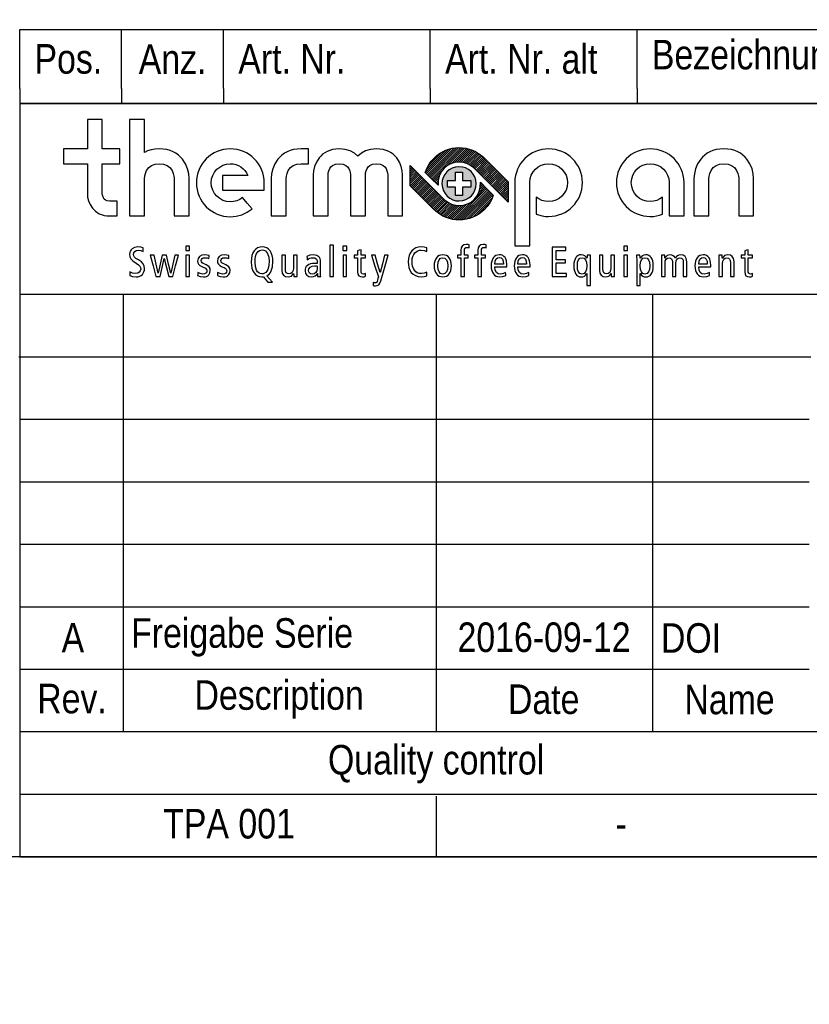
# Model space of a CAD drawing. Header units: millimetres. Extents: x 0 to 287, y 0 to 200.
# Tile 26 of 54: x 97 to 150, y 0 to 67. Entities that reach past the tile are written whole.
import ezdxf
from ezdxf import colors
from ezdxf.entities.mleader import LeaderData, LeaderLine
from ezdxf.math import Vec2, Vec3

# ---------------------------------------------------------------- set-up
doc = ezdxf.new("R2010")
doc.units = ezdxf.units.MM
for name, color, linetype in [('Cartouche', 7, 'Continuous'), ('Default', 7, 'Continuous'), ('Défaut', 7, 'Continuous'), ('EBENE_1', 7, 'Continuous'), ('Marges', 7, 'Continuous')]:
    doc.layers.add(name, color=color, linetype=linetype)
doc.styles.add('SEACAD_Arial', font='arial.ttf')

# ---------------------------------------------------------------- blocks, each defined once
blk = doc.blocks.new('_DOT')
at = {"color": 0, "linetype": 'ByBlock', "lineweight": -2}
blk.add_line((-0.5, 0), (-1, 0), dxfattribs=at)
at = {"color": 0, "linetype": 'ByBlock', "const_width": 0.5}
blk.add_lwpolyline([(-0.25, 0, 1), (0.25, 0, 1)], format="xyb", close=True, dxfattribs=at)
blk = doc.blocks.new('SE5')
at = {"layer": 'EBENE_1', "color": 7, "linetype": 'Continuous'}
for points in [[(118.005, 49.268), (118.125, 49.268), (118.244, 49.268), (118.244, 50.336), (118.244, 51.404), (118.125, 51.404), (118.005, 51.404), (118.005, 50.336), (118.005, 49.268)], [(126.878, 49.268), (126.997, 49.268), (127.117, 49.268), (127.117, 49.898), (127.117, 50.527), (127.248, 50.527), (127.379, 50.527), (127.379, 50.624), (127.379, 50.721), (127.248, 50.721), (127.117, 50.721), (127.117, 50.873), (127.117, 51.026), (127.125, 51.121), (127.154, 51.19), (127.207, 51.231), (127.291, 51.245), (127.37, 51.236), (127.428, 51.211), (127.428, 51.313), (127.428, 51.416), (127.338, 51.433), (127.239, 51.439), (127.076, 51.411), (126.964, 51.331), (126.899, 51.207), (126.878, 51.046), (126.878, 50.883), (126.878, 50.721), (126.762, 50.721), (126.647, 50.721), (126.647, 50.624), (126.647, 50.527), (126.762, 50.527), (126.878, 50.527), (126.878, 49.898), (126.878, 49.268)], [(128.03, 49.268), (128.149, 49.268), (128.269, 49.268), (128.269, 49.898), (128.269, 50.527), (128.4, 50.527), (128.531, 50.527), (128.531, 50.624), (128.531, 50.721), (128.4, 50.721), (128.269, 50.721), (128.269, 50.873), (128.269, 51.026), (128.277, 51.121), (128.306, 51.19), (128.359, 51.231), (128.443, 51.245), (128.522, 51.236), (128.58, 51.211), (128.58, 51.313), (128.58, 51.416), (128.49, 51.433), (128.391, 51.439), (128.228, 51.411), (128.116, 51.331), (128.051, 51.207), (128.03, 51.046), (128.03, 50.883), (128.03, 50.721), (127.914, 50.721), (127.799, 50.721), (127.799, 50.624), (127.799, 50.527), (127.914, 50.527), (128.03, 50.527), (128.03, 49.898), (128.03, 49.268)], [(105.359, 51.211), (105.195, 51.258), (105, 51.276), (104.786, 51.245), (104.61, 51.15), (104.543, 51.08), (104.491, 50.994), (104.459, 50.893), (104.447, 50.778), (104.465, 50.607), (104.532, 50.465), (104.666, 50.331), (104.886, 50.182), (105.047, 50.072), (105.14, 49.977), (105.183, 49.883), (105.194, 49.778), (105.17, 49.661), (105.102, 49.561), (104.991, 49.491), (104.841, 49.465), (104.65, 49.503), (104.462, 49.593), (104.462, 49.463), (104.462, 49.334), (104.649, 49.272), (104.878, 49.248), (105.012, 49.259), (105.129, 49.292), (105.228, 49.343), (105.31, 49.412), (105.373, 49.495), (105.419, 49.591), (105.446, 49.697), (105.456, 49.812), (105.435, 49.974), (105.366, 50.121), (105.239, 50.258), (105.045, 50.391), (104.873, 50.501), (104.771, 50.591), (104.722, 50.675), (104.709, 50.764), (104.732, 50.881), (104.794, 50.975), (104.892, 51.037), (105.02, 51.06), (105.2, 51.036), (105.359, 50.969), (105.359, 51.09), (105.359, 51.211)], [(107.747, 50.721), (107.627, 50.721), (107.508, 50.721), (107.371, 50.114), (107.234, 49.507), (107.231, 49.507), (107.228, 49.507), (107.084, 50.114), (106.941, 50.721), (106.798, 50.721), (106.656, 50.721), (106.518, 50.114), (106.38, 49.507), (106.377, 49.507), (106.374, 49.507), (106.236, 50.114), (106.097, 50.721), (105.972, 50.721), (105.847, 50.721), (106.039, 49.994), (106.231, 49.268), (106.368, 49.268), (106.505, 49.268), (106.644, 49.882), (106.784, 50.496), (106.787, 50.496), (106.79, 50.496), (106.942, 49.882), (107.095, 49.268), (107.231, 49.268), (107.368, 49.268), (107.557, 49.994), (107.747, 50.721)], [(108.241, 51.034), (108.372, 51.034), (108.502, 51.034), (108.502, 51.177), (108.502, 51.319), (108.372, 51.319), (108.241, 51.319), (108.241, 51.177), (108.241, 51.034)], [(108.252, 49.268), (108.372, 49.268), (108.491, 49.268), (108.491, 49.994), (108.491, 50.721), (108.372, 50.721), (108.252, 50.721), (108.252, 49.994), (108.252, 49.268)], [(109.049, 49.334), (109.229, 49.271), (109.442, 49.248), (109.558, 49.257), (109.656, 49.283), (109.737, 49.325), (109.801, 49.379), (109.883, 49.522), (109.909, 49.698), (109.889, 49.822), (109.832, 49.924), (109.741, 50.006), (109.622, 50.069), (109.579, 50.086), (109.536, 50.103), (109.431, 50.151), (109.354, 50.205), (109.307, 50.269), (109.291, 50.348), (109.307, 50.427), (109.352, 50.49), (109.427, 50.532), (109.531, 50.547), (109.686, 50.529), (109.815, 50.485), (109.821, 50.587), (109.827, 50.69), (109.687, 50.727), (109.519, 50.741), (109.327, 50.709), (109.18, 50.62), (109.085, 50.486), (109.052, 50.319), (109.067, 50.196), (109.116, 50.099), (109.205, 50.018), (109.337, 49.946), (109.417, 49.911), (109.496, 49.875), (109.582, 49.828), (109.639, 49.776), (109.672, 49.716), (109.682, 49.647), (109.664, 49.568), (109.612, 49.503), (109.525, 49.459), (109.405, 49.442), (109.23, 49.472), (109.064, 49.55), (109.056, 49.442), (109.049, 49.334)], [(110.389, 49.334), (110.568, 49.271), (110.782, 49.248), (110.898, 49.257), (110.996, 49.283), (111.076, 49.325), (111.14, 49.379), (111.223, 49.522), (111.249, 49.698), (111.229, 49.822), (111.171, 49.924), (111.081, 50.006), (110.961, 50.069), (110.919, 50.086), (110.876, 50.103), (110.77, 50.151), (110.694, 50.205), (110.647, 50.269), (110.631, 50.348), (110.646, 50.427), (110.692, 50.49), (110.767, 50.532), (110.87, 50.547), (111.026, 50.529), (111.155, 50.485), (111.161, 50.587), (111.167, 50.69), (111.027, 50.727), (110.859, 50.741), (110.667, 50.709), (110.52, 50.62), (110.425, 50.486), (110.392, 50.319), (110.407, 50.196), (110.456, 50.099), (110.544, 50.018), (110.677, 49.946), (110.756, 49.911), (110.836, 49.875), (110.922, 49.828), (110.979, 49.776), (111.011, 49.716), (111.021, 49.647), (111.004, 49.568), (110.952, 49.503), (110.865, 49.459), (110.745, 49.442), (110.57, 49.472), (110.403, 49.55), (110.396, 49.442), (110.389, 49.334)], [(114.109, 48.898), (113.918, 49.109), (113.727, 49.32), (113.823, 49.379), (113.907, 49.455), (113.98, 49.549), (114.04, 49.661), (114.121, 49.937), (114.149, 50.282), (114.136, 50.502), (114.098, 50.697), (114.036, 50.867), (113.953, 51.01), (113.848, 51.124), (113.725, 51.208), (113.583, 51.259), (113.425, 51.276), (113.258, 51.26), (113.111, 51.211), (112.983, 51.13), (112.876, 51.017), (112.791, 50.871), (112.73, 50.693), (112.692, 50.484), (112.679, 50.242), (112.692, 50.023), (112.73, 49.827), (112.792, 49.657), (112.875, 49.515), (112.98, 49.401), (113.103, 49.317), (113.245, 49.266), (113.403, 49.248), (113.428, 49.25), (113.454, 49.251), (113.479, 49.254), (113.502, 49.26), (113.652, 49.079), (113.801, 48.898), (113.955, 48.898), (114.109, 48.898)], [(112.941, 50.242), (112.951, 50.454), (112.98, 50.63), (113.025, 50.774), (113.085, 50.886), (113.157, 50.97), (113.239, 51.028), (113.329, 51.061), (113.425, 51.071), (113.542, 51.054), (113.639, 51.004), (113.719, 50.928), (113.782, 50.827), (113.862, 50.575), (113.887, 50.282), (113.877, 50.071), (113.848, 49.894), (113.803, 49.751), (113.743, 49.638), (113.671, 49.554), (113.589, 49.497), (113.499, 49.464), (113.403, 49.453), (113.286, 49.471), (113.189, 49.52), (113.109, 49.597), (113.046, 49.697), (112.966, 49.95), (112.941, 50.242)], [(115.78, 50.721), (115.66, 50.721), (115.541, 50.721), (115.541, 50.284), (115.541, 49.846), (115.519, 49.674), (115.457, 49.552), (115.36, 49.478), (115.233, 49.453), (115.131, 49.473), (115.056, 49.532), (115.009, 49.635), (114.994, 49.784), (114.994, 50.252), (114.994, 50.721), (114.874, 50.721), (114.754, 50.721), (114.754, 50.217), (114.754, 49.713), (114.785, 49.505), (114.872, 49.361), (115.006, 49.276), (115.179, 49.248), (115.296, 49.262), (115.397, 49.305), (115.48, 49.378), (115.546, 49.485), (115.549, 49.485), (115.552, 49.485), (115.556, 49.376), (115.56, 49.268), (115.676, 49.268), (115.791, 49.268), (115.784, 49.424), (115.78, 49.582), (115.78, 50.151), (115.78, 50.721)], [(116.478, 50.396), (116.55, 50.458), (116.64, 50.506), (116.742, 50.536), (116.851, 50.547), (116.991, 50.526), (117.093, 50.456), (117.137, 50.356), (117.147, 50.222), (117.147, 50.19), (117.147, 50.157), (117.077, 50.157), (117.008, 50.157), (116.835, 50.147), (116.691, 50.12), (116.572, 50.076), (116.479, 50.018), (116.409, 49.946), (116.361, 49.862), (116.333, 49.769), (116.324, 49.667), (116.356, 49.484), (116.444, 49.353), (116.577, 49.274), (116.743, 49.248), (116.891, 49.266), (117.005, 49.315), (117.09, 49.384), (117.15, 49.465), (117.153, 49.465), (117.156, 49.465), (117.163, 49.366), (117.17, 49.268), (117.278, 49.268), (117.387, 49.268), (117.379, 49.366), (117.375, 49.491), (117.375, 49.869), (117.375, 50.248), (117.365, 50.381), (117.336, 50.48), (117.296, 50.551), (117.25, 50.604), (117.119, 50.69), (117.007, 50.726), (116.862, 50.741), (116.649, 50.71), (116.452, 50.621), (116.465, 50.509), (116.478, 50.396)], [(118.883, 51.034), (119.014, 51.034), (119.145, 51.034), (119.145, 51.177), (119.145, 51.319), (119.014, 51.319), (118.883, 51.319), (118.883, 51.177), (118.883, 51.034)], [(118.894, 49.268), (119.014, 49.268), (119.134, 49.268), (119.134, 49.994), (119.134, 50.721), (119.014, 50.721), (118.894, 50.721), (118.894, 49.994), (118.894, 49.268)], [(120.418, 49.479), (120.349, 49.453), (120.27, 49.442), (120.201, 49.455), (120.154, 49.494), (120.127, 49.564), (120.119, 49.67), (120.119, 50.099), (120.119, 50.527), (120.269, 50.527), (120.418, 50.527), (120.418, 50.624), (120.418, 50.721), (120.269, 50.721), (120.119, 50.721), (120.119, 50.905), (120.119, 51.088), (119.999, 51.053), (119.88, 51.017), (119.88, 50.869), (119.88, 50.721), (119.764, 50.721), (119.649, 50.721), (119.649, 50.624), (119.649, 50.527), (119.764, 50.527), (119.88, 50.527), (119.88, 50.06), (119.88, 49.593), (119.901, 49.431), (119.966, 49.324), (120.071, 49.266), (120.216, 49.248), (120.32, 49.259), (120.418, 49.285), (120.418, 49.382), (120.418, 49.479)], [(121.949, 50.721), (121.83, 50.721), (121.711, 50.721), (121.56, 50.128), (121.408, 49.536), (121.406, 49.536), (121.403, 49.536), (121.24, 50.128), (121.078, 50.721), (120.953, 50.721), (120.827, 50.721), (121.057, 49.983), (121.286, 49.245), (121.257, 49.134), (121.229, 49.023), (121.197, 48.931), (121.16, 48.875), (121.118, 48.848), (121.07, 48.841), (120.999, 48.849), (120.938, 48.869), (120.933, 48.761), (120.927, 48.653), (121.003, 48.64), (121.089, 48.636), (121.212, 48.654), (121.309, 48.711), (121.386, 48.815), (121.446, 48.972), (121.698, 49.846), (121.949, 50.721)], [(124.565, 49.559), (124.396, 49.489), (124.209, 49.465), (124.057, 49.48), (123.926, 49.526), (123.816, 49.599), (123.727, 49.698), (123.658, 49.822), (123.609, 49.967), (123.58, 50.133), (123.571, 50.317), (123.584, 50.488), (123.622, 50.637), (123.681, 50.765), (123.759, 50.87), (123.852, 50.952), (123.957, 51.012), (124.071, 51.048), (124.191, 51.06), (124.39, 51.036), (124.565, 50.96), (124.565, 51.083), (124.565, 51.205), (124.396, 51.258), (124.188, 51.276), (124.002, 51.258), (123.832, 51.206), (123.682, 51.12), (123.554, 51.004), (123.45, 50.858), (123.373, 50.685), (123.325, 50.487), (123.308, 50.265), (123.321, 50.067), (123.36, 49.879), (123.425, 49.707), (123.519, 49.555), (123.643, 49.428), (123.797, 49.331), (123.984, 49.27), (124.203, 49.248), (124.383, 49.264), (124.565, 49.308), (124.565, 49.433), (124.565, 49.559)], [(125.067, 49.994), (125.076, 49.832), (125.104, 49.686), (125.15, 49.558), (125.215, 49.451), (125.297, 49.364), (125.398, 49.301), (125.515, 49.262), (125.651, 49.248), (125.787, 49.262), (125.905, 49.301), (126.005, 49.364), (126.087, 49.451), (126.152, 49.558), (126.198, 49.686), (126.226, 49.832), (126.235, 49.994), (126.226, 50.157), (126.198, 50.303), (126.152, 50.431), (126.087, 50.539), (126.005, 50.625), (125.905, 50.689), (125.787, 50.728), (125.651, 50.741), (125.515, 50.728), (125.398, 50.689), (125.297, 50.625), (125.215, 50.539), (125.15, 50.431), (125.104, 50.303), (125.076, 50.157), (125.067, 49.994)], [(129.996, 49.923), (129.996, 49.988), (129.996, 50.052), (129.963, 50.34), (129.922, 50.458), (129.864, 50.557), (129.792, 50.636), (129.705, 50.693), (129.603, 50.729), (129.487, 50.741), (129.359, 50.728), (129.246, 50.689), (129.15, 50.625), (129.07, 50.539), (129.008, 50.431), (128.962, 50.303), (128.935, 50.157), (128.926, 49.994), (128.935, 49.832), (128.963, 49.686), (129.009, 49.558), (129.073, 49.451), (129.156, 49.364), (129.256, 49.301), (129.374, 49.262), (129.509, 49.248), (129.725, 49.271), (129.917, 49.334), (129.911, 49.442), (129.905, 49.55), (129.753, 49.468), (129.572, 49.431), (129.398, 49.46), (129.275, 49.551), (129.201, 49.705), (129.176, 49.923), (129.586, 49.923), (129.996, 49.923)], [(131.558, 49.923), (131.558, 49.988), (131.558, 50.052), (131.524, 50.34), (131.483, 50.458), (131.426, 50.557), (131.353, 50.636), (131.266, 50.693), (131.164, 50.729), (131.048, 50.741), (130.92, 50.728), (130.808, 50.689), (130.712, 50.625), (130.632, 50.539), (130.569, 50.431), (130.524, 50.303), (130.496, 50.157), (130.487, 49.994), (130.496, 49.832), (130.524, 49.686), (130.57, 49.558), (130.635, 49.451), (130.717, 49.364), (130.817, 49.301), (130.935, 49.262), (131.071, 49.248), (131.286, 49.271), (131.478, 49.334), (131.472, 49.442), (131.467, 49.55), (131.314, 49.468), (131.134, 49.431), (130.96, 49.46), (130.836, 49.551), (130.762, 49.705), (130.737, 49.923), (131.148, 49.923), (131.558, 49.923)], [(133.064, 49.268), (133.546, 49.268), (134.027, 49.268), (134.027, 49.376), (134.027, 49.485), (133.671, 49.485), (133.315, 49.485), (133.315, 49.838), (133.315, 50.191), (133.637, 50.191), (133.959, 50.191), (133.959, 50.299), (133.959, 50.408), (133.637, 50.408), (133.315, 50.408), (133.315, 50.724), (133.315, 51.04), (133.653, 51.04), (133.99, 51.04), (133.99, 51.148), (133.99, 51.256), (133.527, 51.256), (133.064, 51.256), (133.064, 50.262), (133.064, 49.268)], [(135.4, 48.653), (135.52, 48.653), (135.64, 48.653), (135.64, 49.553), (135.64, 50.453), (135.644, 50.587), (135.651, 50.721), (135.535, 50.721), (135.42, 50.721), (135.416, 50.614), (135.411, 50.507), (135.409, 50.507), (135.406, 50.507), (135.35, 50.592), (135.271, 50.667), (135.164, 50.721), (135.024, 50.741), (134.917, 50.73), (134.82, 50.695), (134.734, 50.637), (134.661, 50.556), (134.603, 50.451), (134.559, 50.323), (134.532, 50.17), (134.523, 49.994), (134.532, 49.818), (134.559, 49.666), (134.603, 49.538), (134.661, 49.433), (134.734, 49.352), (134.82, 49.294), (134.917, 49.26), (135.024, 49.248), (135.138, 49.261), (135.235, 49.3), (135.319, 49.368), (135.394, 49.467), (135.397, 49.467), (135.4, 49.467), (135.4, 49.06), (135.4, 48.653)], [(137.275, 50.721), (137.155, 50.721), (137.036, 50.721), (137.036, 50.284), (137.036, 49.846), (137.014, 49.674), (136.952, 49.552), (136.855, 49.478), (136.728, 49.453), (136.626, 49.473), (136.551, 49.532), (136.504, 49.635), (136.489, 49.784), (136.489, 50.252), (136.489, 50.721), (136.369, 50.721), (136.249, 50.721), (136.249, 50.217), (136.249, 49.713), (136.28, 49.505), (136.366, 49.361), (136.5, 49.276), (136.674, 49.248), (136.791, 49.262), (136.892, 49.305), (136.975, 49.378), (137.041, 49.485), (137.044, 49.485), (137.047, 49.485), (137.051, 49.376), (137.055, 49.268), (137.171, 49.268), (137.286, 49.268), (137.279, 49.424), (137.275, 49.582), (137.275, 50.151), (137.275, 50.721)], [(137.903, 51.034), (138.034, 51.034), (138.165, 51.034), (138.165, 51.177), (138.165, 51.319), (138.034, 51.319), (137.903, 51.319), (137.903, 51.177), (137.903, 51.034)], [(137.914, 49.268), (138.034, 49.268), (138.153, 49.268), (138.153, 49.994), (138.153, 50.721), (138.034, 50.721), (137.914, 50.721), (137.914, 49.994), (137.914, 49.268)], [(138.78, 48.653), (138.9, 48.653), (139.02, 48.653), (139.02, 49.06), (139.02, 49.467), (139.022, 49.467), (139.025, 49.467), (139.101, 49.368), (139.185, 49.3), (139.282, 49.261), (139.396, 49.248), (139.503, 49.26), (139.6, 49.294), (139.686, 49.352), (139.758, 49.433), (139.817, 49.538), (139.861, 49.666), (139.888, 49.818), (139.897, 49.994), (139.888, 50.17), (139.861, 50.323), (139.817, 50.451), (139.758, 50.556), (139.686, 50.637), (139.6, 50.695), (139.503, 50.73), (139.396, 50.741), (139.256, 50.721), (139.149, 50.667), (139.07, 50.592), (139.014, 50.507), (139.011, 50.507), (139.008, 50.507), (139.004, 50.614), (139, 50.721), (138.884, 50.721), (138.769, 50.721), (138.776, 50.587), (138.78, 50.453), (138.78, 49.553), (138.78, 48.653)], [(140.459, 49.268), (140.579, 49.268), (140.699, 49.268), (140.699, 49.717), (140.699, 50.166), (140.717, 50.334), (140.769, 50.449), (140.855, 50.515), (140.972, 50.536), (141.067, 50.519), (141.137, 50.47), (141.18, 50.386), (141.195, 50.265), (141.195, 49.767), (141.195, 49.268), (141.314, 49.268), (141.433, 49.268), (141.433, 49.717), (141.433, 50.166), (141.451, 50.334), (141.504, 50.449), (141.59, 50.515), (141.707, 50.536), (141.802, 50.519), (141.872, 50.47), (141.915, 50.386), (141.929, 50.265), (141.929, 49.767), (141.929, 49.268), (142.049, 49.268), (142.169, 49.268), (142.169, 49.772), (142.169, 50.277), (142.138, 50.484), (142.052, 50.628), (141.919, 50.713), (141.747, 50.741), (141.633, 50.725), (141.537, 50.68), (141.458, 50.609), (141.394, 50.513), (141.331, 50.611), (141.253, 50.683), (141.16, 50.726), (141.052, 50.741), (140.94, 50.727), (140.842, 50.685), (140.759, 50.611), (140.693, 50.504), (140.69, 50.504), (140.688, 50.504), (140.683, 50.613), (140.679, 50.721), (140.564, 50.721), (140.448, 50.721), (140.455, 50.565), (140.459, 50.408), (140.459, 49.838), (140.459, 49.268)], [(143.796, 49.923), (143.796, 49.988), (143.796, 50.052), (143.763, 50.34), (143.722, 50.458), (143.664, 50.557), (143.592, 50.636), (143.505, 50.693), (143.403, 50.729), (143.287, 50.741), (143.159, 50.728), (143.046, 50.689), (142.95, 50.625), (142.871, 50.539), (142.808, 50.431), (142.762, 50.303), (142.735, 50.157), (142.726, 49.994), (142.735, 49.832), (142.763, 49.686), (142.809, 49.558), (142.873, 49.451), (142.956, 49.364), (143.056, 49.301), (143.174, 49.262), (143.309, 49.248), (143.525, 49.271), (143.717, 49.334), (143.712, 49.442), (143.706, 49.55), (143.553, 49.468), (143.372, 49.431), (143.199, 49.46), (143.075, 49.551), (143.001, 49.705), (142.977, 49.923), (143.386, 49.923), (143.796, 49.923)], [(144.345, 49.268), (144.465, 49.268), (144.584, 49.268), (144.584, 49.705), (144.584, 50.142), (144.606, 50.314), (144.667, 50.437), (144.764, 50.511), (144.892, 50.536), (144.994, 50.516), (145.069, 50.457), (145.115, 50.354), (145.131, 50.205), (145.131, 49.737), (145.131, 49.268), (145.25, 49.268), (145.37, 49.268), (145.37, 49.772), (145.37, 50.277), (145.339, 50.484), (145.253, 50.628), (145.119, 50.713), (144.946, 50.741), (144.828, 50.727), (144.728, 50.685), (144.645, 50.611), (144.578, 50.504), (144.575, 50.504), (144.573, 50.504), (144.568, 50.613), (144.564, 50.721), (144.449, 50.721), (144.333, 50.721), (144.34, 50.565), (144.345, 50.408), (144.345, 49.838), (144.345, 49.268)], [(146.628, 49.479), (146.559, 49.453), (146.48, 49.442), (146.411, 49.455), (146.364, 49.494), (146.337, 49.564), (146.329, 49.67), (146.329, 50.099), (146.329, 50.527), (146.479, 50.527), (146.628, 50.527), (146.628, 50.624), (146.628, 50.721), (146.479, 50.721), (146.329, 50.721), (146.329, 50.905), (146.329, 51.088), (146.209, 51.053), (146.09, 51.017), (146.09, 50.869), (146.09, 50.721), (145.974, 50.721), (145.859, 50.721), (145.859, 50.624), (145.859, 50.527), (145.974, 50.527), (146.09, 50.527), (146.09, 50.06), (146.09, 49.593), (146.112, 49.431), (146.176, 49.324), (146.281, 49.266), (146.426, 49.248), (146.53, 49.259), (146.628, 49.285), (146.628, 49.382), (146.628, 49.479)], [(125.318, 49.994), (125.338, 50.235), (125.399, 50.407), (125.503, 50.512), (125.651, 50.547), (125.799, 50.512), (125.903, 50.407), (125.964, 50.235), (125.984, 49.994), (125.964, 49.754), (125.903, 49.582), (125.799, 49.477), (125.651, 49.442), (125.503, 49.477), (125.399, 49.582), (125.338, 49.754), (125.318, 49.994)], [(129.176, 50.106), (129.203, 50.319), (129.269, 50.459), (129.362, 50.535), (129.473, 50.559), (129.598, 50.53), (129.687, 50.445), (129.74, 50.304), (129.757, 50.106), (129.467, 50.106), (129.176, 50.106)], [(130.737, 50.106), (130.764, 50.319), (130.83, 50.459), (130.923, 50.535), (131.034, 50.559), (131.159, 50.53), (131.248, 50.445), (131.301, 50.304), (131.319, 50.106), (131.028, 50.106), (130.737, 50.106)], [(135.4, 49.994), (135.381, 49.754), (135.323, 49.582), (135.224, 49.477), (135.081, 49.442), (134.939, 49.477), (134.839, 49.582), (134.781, 49.754), (134.762, 49.994), (134.781, 50.235), (134.839, 50.407), (134.939, 50.512), (135.081, 50.547), (135.224, 50.512), (135.323, 50.407), (135.381, 50.235), (135.4, 49.994)], [(139.02, 49.994), (139.039, 50.235), (139.097, 50.407), (139.196, 50.512), (139.339, 50.547), (139.481, 50.512), (139.58, 50.407), (139.639, 50.235), (139.658, 49.994), (139.639, 49.754), (139.58, 49.582), (139.481, 49.477), (139.339, 49.442), (139.196, 49.477), (139.097, 49.582), (139.039, 49.754), (139.02, 49.994)], [(142.977, 50.106), (143.004, 50.319), (143.069, 50.459), (143.162, 50.535), (143.273, 50.559), (143.398, 50.53), (143.487, 50.445), (143.54, 50.304), (143.557, 50.106), (143.267, 50.106), (142.977, 50.106)], [(117.147, 49.798), (117.124, 49.656), (117.056, 49.539), (116.949, 49.46), (116.808, 49.431), (116.7, 49.448), (116.624, 49.5), (116.578, 49.579), (116.563, 49.684), (116.589, 49.802), (116.666, 49.898), (116.795, 49.963), (116.979, 49.986), (117.072, 49.985), (117.147, 49.98), (117.147, 49.889), (117.147, 49.798)]]:
    blk.add_lwpolyline(points, close=True, dxfattribs=at)
blk = doc.blocks.new('SE4')
at = {"layer": 'Défaut'}
blk.add_blockref('SE5', (0, 0), dxfattribs=at)

msp = doc.modelspace()

# ---------------------------------------------------------------- hatches: boundary and pattern name
at = {"layer": 'Défaut', "linetype": 'Continuous'}
h = msp.add_hatch(dxfattribs=at)
h.set_pattern_fill('LINE', scale=0.03149606, angle=45, style=0)
edge = h.paths.add_edge_path()
edge.add_spline(control_points=[(125.0546, 57.2913), (124.7829, 57.0187), (124.5806, 56.6819), (124.4649, 56.316), (124.5073, 56.2742), (125.1513, 55.6309), (125.3345, 55.4482), (125.2925, 55.8743), (125.44, 56.2955), (125.7456, 56.6016), (126.2944, 57.1516), (127.1969, 57.1609), (127.7584, 56.6223), (127.7584, 56.6223), (129.9273, 54.4578), (130.0823, 54.3032), (130.0823, 54.3032), (130.0823, 55.6824), (130.0823, 55.6824), (129.9191, 55.8455), (128.453, 57.3083), (128.4527, 57.3081), (127.5112, 58.2328), (125.9867, 58.225), (125.0546, 57.2913)], knot_values=[0, 0, 0, 0, 0.125, 0.125, 0.125, 0.25, 0.25, 0.25, 0.375, 0.375, 0.375, 0.5, 0.5, 0.5, 0.625, 0.625, 0.625, 0.75, 0.75, 0.75, 0.875, 0.875, 0.875, 1, 1, 1, 1], degree=3, periodic=0)
h = msp.add_hatch(dxfattribs=at)
h.set_pattern_fill('LINE', scale=0.03149606, angle=45, style=0)
edge = h.paths.add_edge_path()
edge.add_spline(control_points=[(123.4459, 56.7935), (123.4459, 56.7935), (123.4459, 55.4143), (123.4459, 55.4143), (123.6094, 55.2512), (125.0753, 53.7881), (125.0754, 53.7887), (126.0169, 52.864), (127.5414, 52.8718), (128.4735, 53.8054), (128.7452, 54.0777), (128.9475, 54.4144), (129.0631, 54.7808), (129.0209, 54.8225), (128.3764, 55.4658), (128.1936, 55.6485), (128.2356, 55.2222), (128.0882, 54.8012), (127.7825, 54.4951), (127.2339, 53.9449), (126.3314, 53.9358), (125.7696, 54.4742), (125.7696, 54.4742), (123.6008, 56.6387), (123.4459, 56.7935)], knot_values=[0, 0, 0, 0, 0.125, 0.125, 0.125, 0.25, 0.25, 0.25, 0.375, 0.375, 0.375, 0.5, 0.5, 0.5, 0.625, 0.625, 0.625, 0.75, 0.75, 0.75, 0.875, 0.875, 0.875, 1, 1, 1, 1], degree=3, periodic=0)
at = {"layer": 'EBENE_1', "linetype": 'Continuous'}
h = msp.add_hatch(color=7, dxfattribs=at)
edge = h.paths.add_edge_path()
edge.add_spline(control_points=[(127.889, 55.7878), (127.7558, 56.4142), (127.1396, 56.8142), (126.5132, 56.6808), (125.8863, 56.5475), (125.4865, 55.9315), (125.6197, 55.3045), (125.753, 54.6783), (126.3692, 54.2784), (126.9957, 54.4118), (127.6225, 54.545), (128.0223, 55.1613), (127.889, 55.7878)], knot_values=[0, 0, 0, 0, 0.25, 0.25, 0.25, 0.5, 0.5, 0.5, 0.75, 0.75, 0.75, 1, 1, 1, 1], degree=3, periodic=0)
edge = h.paths.add_edge_path()
edge.add_spline(control_points=[(125.9698, 55.7818), (125.9698, 55.7818), (125.9696, 55.3109), (125.9696, 55.3109), (125.9696, 55.3109), (126.5191, 55.3109), (126.5191, 55.3109), (126.5191, 55.3109), (126.5191, 54.7617), (126.5191, 54.7617), (126.5191, 54.7617), (126.9898, 54.7617), (126.9898, 54.7617), (126.9898, 54.7617), (126.9898, 55.3109), (126.9898, 55.3109), (126.9898, 55.3109), (127.5392, 55.3109), (127.5392, 55.3109), (127.5392, 55.3109), (127.5392, 55.7818), (127.5392, 55.7818), (127.5392, 55.7818), (126.9898, 55.7818), (126.9898, 55.7818), (126.9898, 55.7818), (126.9898, 56.3312), (126.9898, 56.3312), (126.9898, 56.3312), (126.5191, 56.3312), (126.5191, 56.3312), (126.5191, 56.3312), (126.5191, 55.7818), (126.5191, 55.7818), (126.5191, 55.7818), (125.9698, 55.7818), (125.9698, 55.7818)], knot_values=[0, 0, 0, 0, 0.0833333, 0.0833333, 0.0833333, 0.1666667, 0.1666667, 0.1666667, 0.25, 0.25, 0.25, 0.3333333, 0.3333333, 0.3333333, 0.4166667, 0.4166667, 0.4166667, 0.5, 0.5, 0.5, 0.5833333, 0.5833333, 0.5833333, 0.6666667, 0.6666667, 0.6666667, 0.75, 0.75, 0.75, 0.8333333, 0.8333333, 0.8333333, 0.9166667, 0.9166667, 0.9166667, 1, 1, 1, 1], degree=3, periodic=0)

# ---------------------------------------------------------------- linework, layer by layer
at = {"layer": 'Cartouche', "color": 7, "linetype": 'Continuous'}
for p, q in [((97.0056, 60.9922), (97.0056, 9.9915)), ((287.0057, 60.9923), (97.0057, 60.9923)), ((97.0056, 48.07), (153.4656, 48.07)), ((104.0177, 48.07), (104.0177, 18.46)), ((125.2028, 48.07), (125.2028, 18.46)), ((139.8456, 48.07), (139.8456, 18.46)), ((96.943, 43.8323), (150.575, 43.8323)), ((97.0056, 39.61), (150.4656, 39.61)), ((97.0056, 35.38), (150.4656, 35.38)), ((97.0056, 31.15), (150.4656, 31.15)), ((97.0056, 26.92), (150.4656, 26.92)), ((97.0056, 22.69), (150.4656, 22.69)), ((97.0056, 18.46), (174.3656, 18.46)), ((97.0056, 14.23), (174.3656, 14.23)), ((125.2028, 14.091), (125.2028, 10))]:
    msp.add_line(p, q, dxfattribs=at)
at = {"layer": 'Default', "color": 7, "linetype": 'Continuous'}
for p, q in [((97.0056, 65.9923), (97.0056, 65.9923)), ((97.0056, 65.9923), (287.0056, 65.9923)), ((103.9056, 65.9923), (103.9056, 65.9923)), ((110.8056, 65.9923), (110.8056, 65.9923)), ((124.8056, 65.9923), (124.8056, 65.9923)), ((138.8056, 65.9923), (138.8056, 65.9923))]:
    msp.add_line(p, q, dxfattribs=at)
at = {"layer": 'Défaut', "color": 7, "linetype": 'Continuous'}
for p, q in [((97.0056, 61.9923), (97.0056, 65.9923)), ((97.0056, 65.9923), (287.0056, 65.9923)), ((103.9056, 61.9923), (103.9056, 65.9923)), ((110.8056, 61.9923), (110.8056, 65.9923)), ((124.8056, 61.9923), (124.8056, 65.9923)), ((138.8056, 61.9923), (138.8056, 65.9923)), ((97.0056, 61.9923), (97.0056, 60.9923)), ((103.9056, 61.9923), (103.9056, 60.9923)), ((110.8056, 61.9923), (110.8056, 60.9923)), ((124.8056, 61.9923), (124.8056, 60.9923)), ((138.8056, 61.9923), (138.8056, 60.9923)), ((97.0056, 60.9923), (287.0056, 60.9923)), ((97.0056, 60.9923), (287.0056, 60.9923)), ((97.0056, 9.9915), (287.0056, 9.9915))]:
    msp.add_line(p, q, dxfattribs=at)
at = {"layer": 'EBENE_1', "color": 7, "linetype": 'Continuous'}
for points in [[(103.7938, 56.9069), (103.7938, 57.4118), (103.7938, 57.9168), (103.1938, 57.9168), (102.5938, 57.9168), (102.5938, 58.9112), (102.5938, 59.9057), (102.0889, 59.9057), (101.5841, 59.9057), (101.5841, 58.9112), (101.5841, 57.9168), (100.7817, 57.9168), (99.9794, 57.9168), (99.9794, 57.4118), (99.9794, 56.9069), (100.7817, 56.9069), (101.5841, 56.9069), (101.5841, 55.8973), (101.5841, 54.8877), (101.6036, 54.6478), (101.6644, 54.3942), (101.7703, 54.141), (101.9246, 53.9021), (102.131, 53.6919), (102.3931, 53.5242), (102.5461, 53.4608), (102.7144, 53.4133), (102.8984, 53.3835), (103.0985, 53.3732), (103.3511, 53.3732), (103.6036, 53.3732), (103.6036, 53.8779), (103.6036, 54.3827), (103.3511, 54.3827), (103.0985, 54.3827), (102.9261, 54.4006), (102.807, 54.4478), (102.7282, 54.5143), (102.6766, 54.59), (102.6114, 54.7689), (102.5938, 54.8937), (102.5938, 55.9003), (102.5938, 56.9069), (103.1938, 56.9069), (103.7938, 56.9069)], [(106.4584, 57.9168), (106.1682, 57.9003), (105.9038, 57.8531), (105.6642, 57.7784), (105.4487, 57.6793), (105.4487, 58.7925), (105.4487, 59.9057), (104.9438, 59.9057), (104.4389, 59.9057), (104.4389, 56.6395), (104.4389, 53.3732), (104.9438, 53.3732), (105.4487, 53.3732), (105.4487, 54.6342), (105.4487, 55.8951), (105.4708, 56.082), (105.5151, 56.2576), (105.5966, 56.4524), (105.7413, 56.6542), (105.9307, 56.7958), (106.1685, 56.8794), (106.4584, 56.9069), (106.7482, 56.8794), (106.9859, 56.7958), (107.1752, 56.6542), (107.3198, 56.4524), (107.4029, 56.2528), (107.4472, 56.0738), (107.4649, 55.9445), (107.4682, 55.8936), (107.4682, 54.6334), (107.4682, 53.3732), (107.9729, 53.3732), (108.4776, 53.3732), (108.4776, 54.6352), (108.4776, 55.8973), (108.4517, 56.2171), (108.3705, 56.5553), (108.2294, 56.893), (108.0236, 57.2114), (107.895, 57.3576), (107.7484, 57.4918), (107.5832, 57.6119), (107.3989, 57.7154), (107.1949, 57.8), (106.9705, 57.8633), (106.7252, 57.903), (106.4584, 57.9168)], [(125.0546, 57.2913), (125.236, 57.4555), (125.4296, 57.598), (125.6336, 57.7188), (125.8464, 57.8179), (126.0661, 57.8952), (126.2911, 57.9508), (126.5197, 57.9846), (126.7501, 57.9966), (126.9806, 57.9869), (127.2096, 57.9553), (127.4351, 57.902), (127.6557, 57.8269), (127.8694, 57.7299), (128.0746, 57.6112), (128.2697, 57.4705), (128.4527, 57.3081), (129.2064, 56.5565), (130.0823, 55.6824), (130.0823, 54.9928), (130.0823, 54.3032), (128.8622, 55.5207), (127.7584, 56.6223), (127.5332, 56.7986), (127.2842, 56.9236), (127.0195, 56.9975), (126.7472, 57.0202), (126.4756, 56.9919), (126.2127, 56.9126), (125.9667, 56.7825), (125.7456, 56.6016), (125.5465, 56.3522), (125.4097, 56.0699), (125.338, 55.7651), (125.3345, 55.4482), (124.8469, 55.935), (124.4649, 56.316), (124.5677, 56.5844), (124.7013, 56.8386), (124.8641, 57.0754), (125.0546, 57.2913)], [(108.9639, 55.6166), (108.9758, 55.3818), (109.0107, 55.1538), (109.0675, 54.9336), (109.1449, 54.7224), (109.2419, 54.5214), (109.3572, 54.3318), (109.4897, 54.1547), (109.6382, 53.9913), (109.8016, 53.8428), (109.9787, 53.7102), (110.1684, 53.5949), (110.3693, 53.4979), (110.5805, 53.4205), (110.8008, 53.3637), (111.0289, 53.3288), (111.2636, 53.3169), (111.6613, 53.3516), (112.0446, 53.4537), (112.4046, 53.6198), (112.7324, 53.8467), (112.4098, 54.235), (112.0871, 54.6234), (111.9035, 54.4964), (111.7017, 54.4034), (111.4867, 54.3462), (111.2636, 54.3268), (111.004, 54.353), (110.762, 54.4283), (110.5429, 54.5474), (110.3519, 54.705), (110.1942, 54.8959), (110.0752, 55.115), (109.9999, 55.357), (109.9736, 55.6166), (109.9999, 55.8764), (110.0752, 56.1185), (110.1942, 56.3377), (110.3519, 56.5287), (110.5429, 56.6863), (110.762, 56.8054), (111.004, 56.8806), (111.2636, 56.9069), (111.4594, 56.892), (111.646, 56.849), (111.8213, 56.78), (111.983, 56.6872), (112.1289, 56.5728), (112.257, 56.4389), (112.365, 56.2879), (112.4506, 56.1218), (111.5907, 56.1218), (110.7308, 56.1218), (110.7308, 55.6169), (110.7308, 55.112), (112.1472, 55.112), (113.5636, 55.112), (113.5636, 55.3643), (113.5636, 55.6166), (113.5517, 55.8514), (113.5168, 56.0796), (113.46, 56.2998), (113.3826, 56.5111), (113.2856, 56.7121), (113.1703, 56.9018), (113.0378, 57.0789), (112.8892, 57.2423), (112.7258, 57.3909), (112.5487, 57.5234), (112.3591, 57.6387), (112.1581, 57.7357), (111.9469, 57.8132), (111.7266, 57.8699), (111.4985, 57.9049), (111.2636, 57.9168), (111.0289, 57.9049), (110.8008, 57.8699), (110.5805, 57.8132), (110.3693, 57.7357), (110.1684, 57.6387), (109.9787, 57.5234), (109.8016, 57.3909), (109.6382, 57.2423), (109.4897, 57.0789), (109.3572, 56.9018), (109.2419, 56.7121), (109.1449, 56.5111), (109.0675, 56.2998), (109.0107, 56.0796), (108.9758, 55.8514), (108.9639, 55.6166)], [(116.0507, 57.9168), (115.7838, 57.903), (115.5384, 57.8633), (115.314, 57.8), (115.11, 57.7154), (114.9257, 57.6119), (114.7605, 57.4918), (114.6139, 57.3576), (114.4852, 57.2114), (114.2795, 56.893), (114.1384, 56.5553), (114.0572, 56.2171), (114.0312, 55.8973), (114.0312, 54.6352), (114.0312, 53.3732), (114.5361, 53.3732), (115.041, 53.3732), (115.041, 54.6352), (115.041, 55.8973), (115.0618, 56.0743), (115.106, 56.2528), (115.189, 56.4524), (115.3337, 56.6542), (115.523, 56.7958), (115.7607, 56.8794), (116.0507, 56.9069), (116.3031, 56.9069), (116.5555, 56.9069), (116.5555, 57.4118), (116.5555, 57.9168), (116.3031, 57.9168), (116.0507, 57.9168)], [(121.1645, 57.9168), (120.766, 57.8802), (120.4248, 57.778), (120.1379, 57.6215), (119.9024, 57.422), (119.6669, 57.6215), (119.38, 57.778), (119.0387, 57.8802), (118.6404, 57.9168), (118.4069, 57.9047), (118.1922, 57.87), (117.9959, 57.8146), (117.8173, 57.7406), (117.656, 57.65), (117.5115, 57.545), (117.3832, 57.4275), (117.2706, 57.2997), (117.0905, 57.021), (116.967, 56.7255), (116.8959, 56.4296), (116.8732, 56.1497), (116.8732, 54.7615), (116.8732, 53.3732), (117.3781, 53.3732), (117.8829, 53.3732), (117.8829, 54.7615), (117.8829, 56.1497), (117.8995, 56.2857), (117.9341, 56.4234), (117.9986, 56.5768), (118.0727, 56.6882), (118.1923, 56.795), (118.3755, 56.8752), (118.6404, 56.9069), (118.9051, 56.8752), (119.0882, 56.795), (119.2077, 56.6882), (119.2819, 56.5768), (119.345, 56.4277), (119.3797, 56.2923), (119.3943, 56.1915), (119.3974, 56.1463), (119.3974, 54.7597), (119.3974, 53.3732), (119.9023, 53.3732), (120.4073, 53.3732), (120.4073, 54.7615), (120.4073, 56.1497), (120.4238, 56.2857), (120.4585, 56.4234), (120.523, 56.5768), (120.597, 56.6882), (120.7166, 56.795), (120.8997, 56.8752), (121.1645, 56.9069), (121.4293, 56.8752), (121.6125, 56.795), (121.7321, 56.6882), (121.806, 56.5768), (121.8705, 56.4234), (121.9051, 56.2851), (121.9191, 56.1847), (121.9217, 56.145), (121.9217, 54.7591), (121.9217, 53.3732), (122.4265, 53.3732), (122.9314, 53.3732), (122.9314, 54.7615), (122.9314, 56.1497), (122.9086, 56.4296), (122.8376, 56.7255), (122.7142, 57.021), (122.5341, 57.2997), (122.2933, 57.545), (122.1488, 57.65), (121.9876, 57.7406), (121.809, 57.8146), (121.6127, 57.87), (121.398, 57.9047), (121.1645, 57.9168)], [(132.8137, 57.9168), (132.581, 57.905), (132.3549, 57.8706), (132.1365, 57.8146), (131.9271, 57.7382), (131.7277, 57.6425), (131.5394, 57.5287), (131.3635, 57.3979), (131.2011, 57.2512), (131.0533, 57.0899), (130.9212, 56.915), (130.806, 56.7276), (130.7089, 56.5291), (130.6309, 56.3203), (130.5733, 56.1026), (130.5371, 55.8771), (130.5235, 55.6448), (130.5233, 55.6448), (130.523, 55.6448), (130.523, 53.4992), (130.523, 51.3535), (131.0278, 51.3535), (131.5326, 51.3535), (131.5326, 52.5409), (131.5326, 53.7283), (131.5327, 53.728), (131.5328, 53.728), (131.5328, 54.6759), (131.5328, 55.6239), (131.5327, 55.625), (131.5326, 55.626), (131.5327, 55.6272), (131.5328, 55.6281), (131.5328, 55.6396), (131.5328, 55.6511), (131.5331, 55.6511), (131.5334, 55.6511), (131.5636, 55.9045), (131.6409, 56.1404), (131.7603, 56.3537), (131.9168, 56.5395), (132.1054, 56.6927), (132.3211, 56.8083), (132.5589, 56.8814), (132.8137, 56.9069), (133.0714, 56.8808), (133.3117, 56.806), (133.5292, 56.6878), (133.7189, 56.5312), (133.8754, 56.3416), (133.9937, 56.124), (134.0685, 55.8838), (134.0946, 55.626), (134.0685, 55.3683), (133.9937, 55.1281), (133.8754, 54.9106), (133.7189, 54.721), (133.5292, 54.5644), (133.3117, 54.4462), (133.0714, 54.3714), (132.8137, 54.3454), (132.5813, 54.3665), (132.3627, 54.4275), (132.1615, 54.5244), (131.9815, 54.6535), (131.9815, 54.0731), (131.9815, 53.4928), (132.3843, 53.3762), (132.5962, 53.3459), (132.8137, 53.3356), (133.0476, 53.3474), (133.2747, 53.3822), (133.494, 53.4387), (133.7043, 53.5159), (133.9045, 53.6124), (134.0934, 53.7273), (134.2697, 53.8593), (134.4324, 54.0072), (134.5804, 54.17), (134.7123, 54.3463), (134.8272, 54.5352), (134.9237, 54.7354), (135.0009, 54.9457), (135.0574, 55.165), (135.0922, 55.3922), (135.104, 55.626), (135.0922, 55.8598), (135.0574, 56.087), (135.0009, 56.3063), (134.9237, 56.5167), (134.8272, 56.7169), (134.7123, 56.9058), (134.5804, 57.0822), (134.4324, 57.2449), (134.2697, 57.3929), (134.0934, 57.5249), (133.9045, 57.6398), (133.7043, 57.7364), (133.494, 57.8136), (133.2747, 57.8701), (133.0476, 57.9049), (132.8137, 57.9168)], [(141.9849, 55.6448), (141.9713, 55.8771), (141.9351, 56.1026), (141.8774, 56.3203), (141.7995, 56.5291), (141.7023, 56.7276), (141.5871, 56.915), (141.455, 57.0899), (141.3072, 57.2512), (141.1447, 57.3979), (140.9688, 57.5287), (140.7806, 57.6425), (140.5812, 57.7382), (140.3718, 57.8146), (140.1535, 57.8706), (139.9274, 57.905), (139.6947, 57.9168), (139.4608, 57.9049), (139.2336, 57.8701), (139.0142, 57.8136), (138.8039, 57.7364), (138.6037, 57.6398), (138.4148, 57.5249), (138.2384, 57.3929), (138.0757, 57.2449), (137.9277, 57.0822), (137.7957, 56.9058), (137.6809, 56.7169), (137.5843, 56.5167), (137.5072, 56.3063), (137.4507, 56.087), (137.4159, 55.8598), (137.404, 55.626), (137.4159, 55.3922), (137.4507, 55.165), (137.5072, 54.9457), (137.5843, 54.7354), (137.6809, 54.5352), (137.7957, 54.3463), (137.9277, 54.17), (138.0757, 54.0072), (138.2384, 53.8593), (138.4148, 53.7273), (138.6037, 53.6124), (138.8039, 53.5159), (139.0142, 53.4387), (139.2336, 53.3822), (139.4608, 53.3474), (139.6947, 53.3356), (139.9121, 53.3459), (140.1239, 53.3762), (140.3291, 53.4255), (140.5267, 53.4928), (140.5267, 54.0731), (140.5267, 54.6535), (140.3469, 54.5244), (140.1458, 54.4275), (139.9272, 54.3665), (139.6947, 54.3454), (139.4369, 54.3714), (139.1966, 54.4462), (138.9791, 54.5644), (138.7894, 54.721), (138.6329, 54.9106), (138.5147, 55.1281), (138.4399, 55.3683), (138.4138, 55.626), (138.4399, 55.8838), (138.5147, 56.124), (138.6329, 56.3416), (138.7894, 56.5312), (138.9791, 56.6878), (139.1966, 56.806), (139.4369, 56.8808), (139.6947, 56.9069), (139.9495, 56.8814), (140.1872, 56.8083), (140.4028, 56.6927), (140.5914, 56.5395), (140.7478, 56.3537), (140.8672, 56.1404), (140.9445, 55.9045), (140.9747, 55.6511), (140.975, 55.6511), (140.9753, 55.6511), (140.9753, 55.6396), (140.9753, 55.6281), (140.9754, 55.6272), (140.9755, 55.626), (140.9754, 55.625), (140.9753, 55.6239), (140.9753, 54.6759), (140.9753, 53.728), (140.9754, 53.728), (140.9755, 53.7283), (140.9755, 53.5507), (140.9755, 53.3732), (141.4805, 53.3732), (141.9854, 53.3732), (141.9854, 54.509), (141.9854, 55.6448), (141.9851, 55.6448), (141.9849, 55.6448)], [(142.6581, 55.8973), (142.6581, 54.6352), (142.6581, 53.3732), (143.163, 53.3732), (143.6679, 53.3732), (143.6679, 54.6352), (143.6679, 55.8973), (143.6888, 56.0743), (143.7331, 56.2528), (143.8163, 56.4524), (143.9608, 56.6542), (144.1501, 56.7958), (144.3879, 56.8794), (144.6778, 56.9069), (144.9675, 56.8794), (145.2052, 56.7958), (145.3945, 56.6542), (145.5391, 56.4524), (145.6224, 56.2528), (145.6667, 56.0738), (145.6844, 55.9445), (145.6876, 55.8936), (145.6876, 54.6334), (145.6876, 53.3732), (146.1924, 53.3732), (146.6973, 53.3732), (146.6973, 54.6352), (146.6973, 55.8973), (146.6712, 56.2171), (146.59, 56.5553), (146.4489, 56.893), (146.2431, 57.2114), (146.1144, 57.3576), (145.9678, 57.4918), (145.8026, 57.6119), (145.6183, 57.7154), (145.4143, 57.8), (145.1899, 57.8633), (144.9446, 57.903), (144.6778, 57.9168), (144.4109, 57.903), (144.1656, 57.8633), (143.9412, 57.8), (143.7371, 57.7154), (143.5528, 57.6119), (143.3876, 57.4918), (143.241, 57.3576), (143.1123, 57.2114), (142.9065, 56.893), (142.7654, 56.5553), (142.6842, 56.2171), (142.6581, 55.8973)], [(123.4459, 56.7935), (124.6658, 55.5758), (125.7696, 54.4742), (125.9949, 54.2979), (126.244, 54.173), (126.5087, 54.0992), (126.781, 54.0764), (127.0526, 54.1048), (127.3155, 54.184), (127.5616, 54.3141), (127.7825, 54.4951), (127.9816, 54.7445), (128.1184, 55.0267), (128.1901, 55.3315), (128.1936, 55.6485), (128.6811, 55.1618), (129.0631, 54.7808), (128.9604, 54.5121), (128.8268, 54.2578), (128.664, 54.0212), (128.4735, 53.8054), (128.2921, 53.6412), (128.0985, 53.4987), (127.8945, 53.3779), (127.6817, 53.2789), (127.462, 53.2016), (127.2369, 53.146), (127.0084, 53.1122), (126.778, 53.1002), (126.5475, 53.1099), (126.3186, 53.1415), (126.093, 53.1948), (125.8725, 53.2699), (125.6588, 53.3669), (125.4535, 53.4856), (125.2585, 53.6262), (125.0754, 53.7887), (124.3219, 54.5401), (123.4459, 55.4143), (123.4459, 56.1039), (123.4459, 56.7935)], [(127.889, 55.7878), (127.8173, 56.0115), (127.7059, 56.2103), (127.5603, 56.3808), (127.3861, 56.5192), (127.1887, 56.622), (126.9737, 56.6856), (126.7467, 56.7064), (126.5132, 56.6808), (126.2894, 56.6091), (126.0904, 56.4977), (125.9199, 56.3521), (125.7814, 56.1778), (125.6786, 55.9804), (125.615, 55.7653), (125.5942, 55.5382), (125.6197, 55.3045), (125.6914, 55.0809), (125.8028, 54.8821), (125.9485, 54.7117), (126.1227, 54.5733), (126.3201, 54.4705), (126.5351, 54.4069), (126.7621, 54.3862), (126.9957, 54.4118), (127.2195, 54.4835), (127.4185, 54.5949), (127.5889, 54.7405), (127.7274, 54.9148), (127.8302, 55.1122), (127.8938, 55.3272), (127.9146, 55.5542), (127.889, 55.7878)], [(125.9698, 55.7818), (126.2445, 55.7818), (126.5191, 55.7818), (126.5191, 56.0565), (126.5191, 56.3312), (126.7545, 56.3312), (126.9898, 56.3312), (126.9898, 56.0565), (126.9898, 55.7818), (127.2645, 55.7818), (127.5392, 55.7818), (127.5392, 55.5463), (127.5392, 55.3109), (127.2645, 55.3109), (126.9898, 55.3109), (126.9898, 55.0363), (126.9898, 54.7617), (126.7545, 54.7617), (126.5191, 54.7617), (126.5191, 55.0363), (126.5191, 55.3109), (126.2444, 55.3109), (125.9696, 55.3109), (125.9697, 55.5463), (125.9698, 55.7818)]]:
    msp.add_lwpolyline(points, close=True, dxfattribs=at)
at = {"layer": 'EBENE_1', "color": 7, "linetype": 'Continuous', "const_width": 0.00018}
msp.add_lwpolyline([(135.7025, 53.3732), (136.7122, 53.3732), (136.7122, 59.9057), (135.7025, 59.9057), (135.7025, 53.3732)], close=True, dxfattribs=at)
at = {"layer": 'Marges', "color": 7, "linetype": 'Continuous'}
msp.add_line((10, 10), (287, 10), dxfattribs=at)

# ---------------------------------------------------------------- block references
msp.add_blockref('SE4', (0, 0))

# ---------------------------------------------------------------- texts
at = {"layer": 'Cartouche', "char_height": 2, "attachment_point": 5}
for s, insert, width in [('{\\fArial Narrow|b0||i0||c0|p34;\\C7;\\H2.;\\W1.;Quality control}', (125.198, 16.2577), 54.360611), ('{\\fArial Narrow|b0||i0||c0|p34;\\C7;\\H2.;\\W1.;TPA 001}', (111.175, 12.2133), 27.798838), ('{\\fArial Narrow|b0||i0||c0|p34;\\C7;\\H2.;\\W1.;-}', (137.7303, 12.2347), 24.820852)]:
    msp.add_mtext(s, dxfattribs=dict(at, insert=insert, width=width))
at = {"layer": 'Défaut', "char_height": 2}
for s, insert, width, attachment_point in [('{\\fArial Narrow|b0||i0||c0|p34;\\C7;\\H2.;\\W1.;Art. Nr. alt}', (125.8056, 63.9923), 12, 4), ('{\\fArial Narrow|b0||i0||c0|p34;\\C7;\\H2.;\\W1.;Pos.}', (98.0056, 63.9923), 4.9, 4), ('{\\fArial Narrow|b0||i0||c0|p34;\\C7;\\H2.;\\W1.;Pos.}', (98.0056, 63.9923), 4.9, 4), ('{\\fArial Narrow|b0||i0||c0|p34;\\C7;\\H2.;\\W1.;Anz.}', (107.3556, 63.9923), 4.9, 5), ('{\\fArial Narrow|b0||i0||c0|p34;\\C7;\\H2.;\\W1.;Art. Nr.}', (111.8056, 63.9923), 12, 4), ('{\\fArial Narrow|b0||i0||c0|p34;\\C7;\\H2.;\\W1.;Bezeichnung / Normbez. Werkstoff}', (139.8056, 63.9923), 47.4, 4), ('{\\fArial Narrow|b0||i0||c0|p34;\\C7;\\H2.;\\W1.;Freigabe Serie}', (104.5468, 24.8375), 20.499414, 4), ('{\\fArial Narrow|b0||i0||c0|p34;\\C7;\\H2.;\\W1.;A}', (101.3694, 24.8193), 6.620176, 6), ('{\\fArial Narrow|b0||i0||c0|p34;\\C7;\\H2.;\\W1.;2016-09-12}', (132.5074, 24.8375), 14.520418, 5), ('{\\fArial Narrow|b0||i0||c0|p34;\\C7;\\H2.;\\W1.;DOI}', (140.4207, 24.7853), 9.783146, 4), ('{\\fArial Narrow|b0||i0||c0|p34;\\C7;\\H2.;\\W1.;Rev.}', (100.5464, 20.6852), 6.569932, 5), ('{\\fArial Narrow|b0||i0||c0|p34;\\C7;\\H2.;\\W1.;Description}', (114.5695, 20.6388), 20.949938, 5), ('{\\fArial Narrow|b0||i0||c0|p34;\\C7;\\H2.;\\W1.;Date}', (132.4822, 20.6437), 14.470175, 5), ('{\\fArial Narrow|b0||i0||c0|p34;\\C7;\\H2.;\\W1.;Name}', (145.0658, 20.6232), 10.276232, 5)]:
    msp.add_mtext(s, dxfattribs=dict(at, insert=insert, width=width, attachment_point=attachment_point))
at = {"layer": 'Défaut', "insert": (11.6504, 22.3288), "char_height": 2, "width": 91.166697, "attachment_point": 1, "line_spacing_factor": 0.9, "style": 'SEACAD_Arial'}
msp.add_mtext('{\\fArial|b0||i0||c0|p34;\\C7;\\H2.;\\W1.2;Diese Zeichnung ist vertraulich und Eigentum der \\P}{\\fArial|b0||i0||c0|p34;\\C7;\\H2.;\\W1.2;Thermoplan AG und darf ohne schriftliche Genehmigung \\P}{\\fArial|b0||i0||c0|p34;\\C7;\\H2.;\\W1.2;der Thermoplan AG weder vervielfältigt, geändert oder in \\P}{\\fArial|b0||i0||c0|p34;\\C7;\\H2.;\\W1.2;irgendeiner Form weitergegeben werden.\\P}', dxfattribs=at)

# ---------------------------------------------------------------- leaders
at = {"layer": 'Cartouche', "color": 7, "linetype": 'Continuous'}
ml = msp.add_multileader_mtext('Standard', dxfattribs=at)
ml.set_content('{\\pxsm0.9;\\fArial|b0||i0||c0|p34;\\W1.;1 / 1\\P}', color=256)
ml.set_leader_properties()
ml.set_arrow_properties(name='DOT')
ml.build(insert=Vec2(0, 0))
ml.multileader.update_dxf_attribs({"leader_type": 0, "dogleg_length": 0, "arrow_head_size": 2})
ctx = ml.context
ctx.base_point, ctx.char_height, ctx.arrow_head_size, ctx.landing_gap_size = Vec3(277.8746, 12.1471), 2, 2, 0.7
ctx.text_align_type = 1
notes = []
notes.append((ctx, [(0, (0, 0, 0), (0, 0), (1, 0), 1, [])]))
ctx.mtext.insert, ctx.mtext.alignment = Vec3(282.1826, 13.1641), 2
for ctx, leaders in notes:
    for number, flags, end, landing, length, lines in leaders:
        leader = LeaderData()
        leader.index, (leader.has_last_leader_line, leader.has_dogleg_vector, leader.attachment_direction) = number, flags
        leader.last_leader_point, leader.dogleg_vector, leader.dogleg_length = Vec3(end), Vec3(landing), length
        for number, points, colour, breaks in lines:
            line = LeaderLine()
            line.index, line.vertices, line.color, line.breaks = number, Vec3.list(points), colors.encode_raw_color(colour), breaks
            leader.lines.append(line)
        ctx.leaders.append(leader)

doc.saveas('drawing.dxf')
